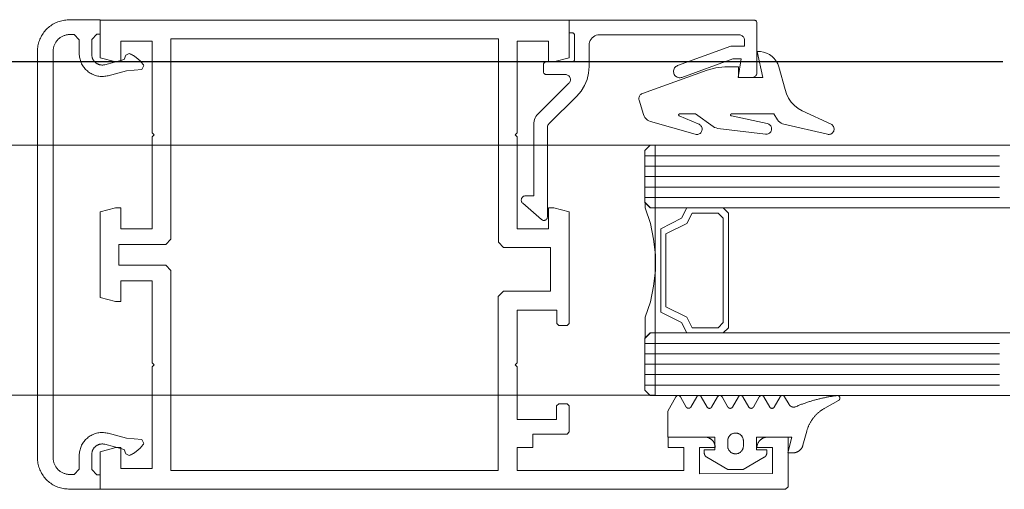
# Model space of a CAD drawing. Header units: millimetres. Extents: x 7483 to 13091, y 8111 to 13871.
# Tile 207 of 256: x 10398.15 to 10407.6, y 9237.46 to 9241.97. Entities that reach past the tile are written whole.
import ezdxf

# ---------------------------------------------------------------- set-up
doc = ezdxf.new("R2010")
doc.units = ezdxf.units.MM
doc.linetypes.add('ACAD_ISO04W100', pattern=[30, 24, -3, 0, -3])
doc.linetypes.add('KRESKAKROPKA2', pattern=[12.7, 6.35, -3.175, 0, -3.175])
doc.layers.add('AS_Siatki', color=72, linetype='Continuous')
for name, color, linetype, lineweight in [('CZ-GR', 236, 'Continuous', 30), ('CZ-SR', 106, 'Continuous', 13), ('drzwi', 30, 'Continuous', 20), ('OSI', 64, 'KRESKAKROPKA2', 0)]:
    doc.layers.add(name, color=color, linetype=linetype, lineweight=lineweight)
doc.layers.add('konstrukcja poglądowo', color=7, linetype='Continuous', lineweight=5, true_color=0xb2b2b2, plot=False)

# ---------------------------------------------------------------- blocks, each defined once
blk = doc.blocks.new('gfhgfhhf')
at = {"layer": 'drzwi'}
for p, q in [((9894.1133, 5176.9005), (9897.5133, 5176.9005)), ((9894.1133, 5176.8005), (9897.5133, 5176.8005)), ((9894.1133, 5176.7005), (9897.5133, 5176.7005)), ((9894.1133, 5176.6005), (9897.5133, 5176.6005)), ((9894.1133, 5176.5005), (9897.5133, 5176.5005)), ((9894.1133, 5175.1005), (9897.5133, 5175.1005)), ((9894.1133, 5175.0005), (9897.5133, 5175.0005)), ((9894.1133, 5174.9005), (9897.5133, 5174.9005)), ((9894.1133, 5174.8005), (9897.5133, 5174.8005)), ((9894.1133, 5174.7005), (9897.5133, 5174.7005))]:
    blk.add_line(p, q, dxfattribs=at)
for points in [[(9888.8583, 5178.0653), (9888.8087, 5178.0153), (9888.8087, 5177.8706), (9888.8089, 5177.8655), (9888.8092, 5177.8605), (9888.8099, 5177.8554), (9888.8108, 5177.8504), (9888.812, 5177.8455), (9888.8134, 5177.8406), (9888.815, 5177.8357), (9888.8169, 5177.831), (9888.819, 5177.8264), (9888.8214, 5177.8219), (9888.824, 5177.8175), (9888.8268, 5177.8133), (9888.8298, 5177.8092), (9888.8331, 5177.8052), (9888.8365, 5177.8015), (9888.8401, 5177.7979), (9888.8439, 5177.7945), (9888.8479, 5177.7913), (9888.852, 5177.7883), (9888.8562, 5177.7855), (9888.8606, 5177.783), (9888.8652, 5177.7806), (9888.8698, 5177.7785), (9888.8745, 5177.7767), (9888.8794, 5177.775), (9888.8843, 5177.7737), (9888.8892, 5177.7726), (9888.8942, 5177.7717), (9888.8993, 5177.7711), (9888.9044, 5177.7707), (9888.9095, 5177.7706), (9888.9145, 5177.7708), (9888.9196, 5177.7712), (9888.9247, 5177.7719), (9888.9297, 5177.7728), (9888.9346, 5177.774), (9889.1183, 5177.8232), (9889.1341, 5177.8668), (9889.1682, 5177.8809), (9889.1728, 5177.879), (9889.1775, 5177.877), (9889.1821, 5177.8749), (9889.1867, 5177.8727), (9889.1912, 5177.8705), (9889.1957, 5177.8682), (9889.2002, 5177.8658), (9889.2046, 5177.8633), (9889.209, 5177.8608), (9889.2133, 5177.8581), (9889.2176, 5177.8555), (9889.2218, 5177.8527), (9889.226, 5177.8499), (9889.2302, 5177.847), (9889.2343, 5177.844), (9889.2383, 5177.841), (9889.2423, 5177.8378), (9889.2462, 5177.8347), (9889.2501, 5177.8314), (9889.254, 5177.8281), (9889.2577, 5177.8248), (9889.2615, 5177.8213), (9889.2651, 5177.8178), (9889.2687, 5177.8143), (9889.2723, 5177.8107), (9889.2757, 5177.807), (9889.2791, 5177.8032), (9889.2825, 5177.7995), (9889.2858, 5177.7956), (9889.289, 5177.7917), (9889.2922, 5177.7878), (9889.2953, 5177.7837), (9889.2983, 5177.7797), (9889.3012, 5177.7756), (9889.3041, 5177.7714), (9889.3069, 5177.7672), (9889.2882, 5177.7286), (9889.1424, 5177.7158), (9888.9657, 5177.6685), (9888.9548, 5177.6659), (9888.9438, 5177.6638), (9888.9327, 5177.6623), (9888.9215, 5177.6614), (9888.9103, 5177.661), (9888.8991, 5177.6612), (9888.888, 5177.662), (9888.8768, 5177.6633), (9888.8658, 5177.6652), (9888.8549, 5177.6677), (9888.8441, 5177.6707), (9888.8335, 5177.6743), (9888.8231, 5177.6784), (9888.8129, 5177.683), (9888.8029, 5177.6881), (9888.7932, 5177.6937), (9888.7839, 5177.6999), (9888.7748, 5177.7064), (9888.7661, 5177.7135), (9888.7578, 5177.721), (9888.7498, 5177.7289), (9888.7423, 5177.7371), (9888.7352, 5177.7458), (9888.7285, 5177.7548), (9888.7223, 5177.7641), (9888.7166, 5177.7738), (9888.7114, 5177.7837), (9888.7067, 5177.7938), (9888.7026, 5177.8042), (9888.6989, 5177.8148), (9888.6958, 5177.8256), (9888.6933, 5177.8365), (9888.6913, 5177.8475), (9888.6899, 5177.8586), (9888.689, 5177.8698), (9888.6887, 5177.881), (9888.6887, 5178.0133), (9888.6383, 5178.0633), (9888.5969, 5178.063), (9888.5899, 5178.0628), (9888.583, 5178.0623), (9888.5761, 5178.0614), (9888.5692, 5178.0603), (9888.5624, 5178.0589), (9888.5557, 5178.0572), (9888.5491, 5178.0552), (9888.5425, 5178.053), (9888.5361, 5178.0504), (9888.5297, 5178.0476), (9888.5235, 5178.0445), (9888.5174, 5178.0411), (9888.5115, 5178.0374), (9888.5058, 5178.0336), (9888.5002, 5178.0294), (9888.4948, 5178.0251), (9888.4896, 5178.0205), (9888.4846, 5178.0156), (9888.4798, 5178.0106), (9888.4753, 5178.0054), (9888.471, 5177.9999), (9888.4669, 5177.9943), (9888.463, 5177.9885), (9888.4595, 5177.9826), (9888.4561, 5177.9765), (9888.4531, 5177.9703), (9888.4503, 5177.9639), (9888.4478, 5177.9574), (9888.4456, 5177.9508), (9888.4436, 5177.9442), (9888.442, 5177.9374), (9888.4407, 5177.9306), (9888.4396, 5177.9238), (9888.4389, 5177.9169), (9888.4384, 5177.9099), (9888.4383, 5177.903), (9888.4383, 5174.0033), (9888.4384, 5173.9964), (9888.4389, 5173.9895), (9888.4396, 5173.9826), (9888.4407, 5173.9757), (9888.442, 5173.9689), (9888.4436, 5173.9621), (9888.4456, 5173.9555), (9888.4478, 5173.9489), (9888.4503, 5173.9424), (9888.4531, 5173.9361), (9888.4561, 5173.9298), (9888.4595, 5173.9237), (9888.463, 5173.9178), (9888.4669, 5173.912), (9888.471, 5173.9064), (9888.4753, 5173.901), (9888.4798, 5173.8957), (9888.4846, 5173.8907), (9888.4896, 5173.8859), (9888.4948, 5173.8813), (9888.5002, 5173.8769), (9888.5058, 5173.8727), (9888.5115, 5173.8689), (9888.5174, 5173.8652), (9888.5235, 5173.8618), (9888.5297, 5173.8587), (9888.5361, 5173.8559), (9888.5425, 5173.8533), (9888.5491, 5173.8511), (9888.5557, 5173.8491), (9888.5624, 5173.8474), (9888.5692, 5173.846), (9888.5761, 5173.8449), (9888.583, 5173.8441), (9888.5899, 5173.8435), (9888.5969, 5173.8433), (9888.6383, 5173.843), (9888.6887, 5173.893), (9888.6887, 5174.0253), (9888.689, 5174.0365), (9888.6899, 5174.0477), (9888.6913, 5174.0588), (9888.6933, 5174.0698), (9888.6958, 5174.0807), (9888.6989, 5174.0915), (9888.7026, 5174.1021), (9888.7067, 5174.1125), (9888.7114, 5174.1226), (9888.7166, 5174.1325), (9888.7223, 5174.1422), (9888.7285, 5174.1515), (9888.7352, 5174.1605), (9888.7423, 5174.1692), (9888.7498, 5174.1775), (9888.7578, 5174.1853), (9888.7661, 5174.1928), (9888.7748, 5174.1999), (9888.7839, 5174.2064), (9888.7932, 5174.2126), (9888.8029, 5174.2182), (9888.8129, 5174.2233), (9888.8231, 5174.228), (9888.8335, 5174.2321), (9888.8441, 5174.2356), (9888.8549, 5174.2386), (9888.8658, 5174.2411), (9888.8768, 5174.243), (9888.888, 5174.2443), (9888.8991, 5174.2451), (9888.9103, 5174.2453), (9888.9215, 5174.2449), (9888.9327, 5174.244), (9888.9438, 5174.2425), (9888.9548, 5174.2404), (9888.9657, 5174.2378), (9889.1424, 5174.1905), (9889.2882, 5174.1777), (9889.3069, 5174.1391), (9889.3041, 5174.1349), (9889.3012, 5174.1307), (9889.2983, 5174.1266), (9889.2953, 5174.1226), (9889.2922, 5174.1186), (9889.289, 5174.1146), (9889.2858, 5174.1107), (9889.2825, 5174.1068), (9889.2791, 5174.1031), (9889.2757, 5174.0993), (9889.2723, 5174.0956), (9889.2687, 5174.092), (9889.2651, 5174.0885), (9889.2615, 5174.085), (9889.2577, 5174.0815), (9889.254, 5174.0782), (9889.2501, 5174.0749), (9889.2462, 5174.0716), (9889.2423, 5174.0685), (9889.2383, 5174.0654), (9889.2343, 5174.0623), (9889.2302, 5174.0593), (9889.226, 5174.0564), (9889.2218, 5174.0536), (9889.2176, 5174.0509), (9889.2133, 5174.0482), (9889.209, 5174.0455), (9889.2046, 5174.043), (9889.2002, 5174.0405), (9889.1957, 5174.0381), (9889.1912, 5174.0358), (9889.1867, 5174.0336), (9889.1821, 5174.0314), (9889.1775, 5174.0293), (9889.1728, 5174.0273), (9889.1682, 5174.0254), (9889.1341, 5174.0395), (9889.1183, 5174.0831), (9888.9346, 5174.1323), (9888.9297, 5174.1335), (9888.9247, 5174.1344), (9888.9196, 5174.1351), (9888.9145, 5174.1355), (9888.9095, 5174.1357), (9888.9044, 5174.1356), (9888.8993, 5174.1352), (9888.8942, 5174.1346), (9888.8892, 5174.1338), (9888.8843, 5174.1326), (9888.8794, 5174.1313), (9888.8745, 5174.1296), (9888.8698, 5174.1278), (9888.8652, 5174.1257), (9888.8606, 5174.1233), (9888.8562, 5174.1208), (9888.852, 5174.118), (9888.8479, 5174.115), (9888.8439, 5174.1118), (9888.8401, 5174.1084), (9888.8365, 5174.1048), (9888.8331, 5174.1011), (9888.8298, 5174.0971), (9888.8268, 5174.093), (9888.824, 5174.0888), (9888.8214, 5174.0844), (9888.819, 5174.0799), (9888.8169, 5174.0753), (9888.815, 5174.0706), (9888.8134, 5174.0657), (9888.812, 5174.0609), (9888.8108, 5174.0559), (9888.8099, 5174.0509), (9888.8092, 5174.0458), (9888.8089, 5174.0408), (9888.8087, 5174.0357), (9888.8087, 5173.891), (9888.8583, 5173.841), (9888.8886, 5173.8408), (9888.8886, 5173.7007), (9888.5856, 5173.7033), (9888.5726, 5173.7037), (9888.5596, 5173.7047), (9888.5467, 5173.7062), (9888.5339, 5173.7083), (9888.5211, 5173.7109), (9888.5085, 5173.7141), (9888.496, 5173.7179), (9888.4837, 5173.7221), (9888.4716, 5173.7269), (9888.4598, 5173.7322), (9888.4481, 5173.7381), (9888.4367, 5173.7444), (9888.4257, 5173.7512), (9888.4149, 5173.7585), (9888.4044, 5173.7663), (9888.3943, 5173.7745), (9888.3846, 5173.7831), (9888.3752, 5173.7921), (9888.3662, 5173.8016), (9888.3577, 5173.8114), (9888.3496, 5173.8216), (9888.3419, 5173.8321), (9888.3347, 5173.8429), (9888.328, 5173.8541), (9888.3218, 5173.8655), (9888.3161, 5173.8772), (9888.3108, 5173.8891), (9888.3061, 5173.9013), (9888.302, 5173.9136), (9888.2984, 5173.9261), (9888.2953, 5173.9388), (9888.2928, 5173.9515), (9888.2908, 5173.9644), (9888.2894, 5173.9773), (9888.2885, 5173.9903), (9888.2883, 5174.0033), (9888.2883, 5177.903), (9888.2885, 5177.916), (9888.2894, 5177.929), (9888.2908, 5177.9419), (9888.2928, 5177.9548), (9888.2953, 5177.9676), (9888.2984, 5177.9802), (9888.302, 5177.9927), (9888.3061, 5178.005), (9888.3108, 5178.0172), (9888.3161, 5178.0291), (9888.3218, 5178.0408), (9888.328, 5178.0522), (9888.3347, 5178.0634), (9888.3419, 5178.0742), (9888.3496, 5178.0847), (9888.3577, 5178.0949), (9888.3662, 5178.1047), (9888.3752, 5178.1142), (9888.3846, 5178.1232), (9888.3943, 5178.1318), (9888.4044, 5178.14), (9888.4149, 5178.1478), (9888.4257, 5178.1551), (9888.4367, 5178.1619), (9888.4481, 5178.1682), (9888.4598, 5178.1741), (9888.4716, 5178.1794), (9888.4837, 5178.1842), (9888.496, 5178.1884), (9888.5085, 5178.1922), (9888.5211, 5178.1954), (9888.5339, 5178.198), (9888.5467, 5178.2001), (9888.5596, 5178.2016), (9888.5726, 5178.2026), (9888.5856, 5178.203), (9888.8886, 5178.2056), (9888.8886, 5178.0655), (9888.8583, 5178.0653)], [(9894.7882, 5174.1009), (9894.7882, 5174.1007), (9894.6383, 5174.1007), (9894.6383, 5173.8507), (9895.3383, 5173.8509), (9895.3383, 5174.1007), (9895.1883, 5174.1007), (9895.1884, 5174.1051), (9895.1886, 5174.1094), (9895.1891, 5174.1138), (9895.1898, 5174.1181), (9895.1906, 5174.1223), (9895.1917, 5174.1266), (9895.1929, 5174.1308), (9895.1943, 5174.1349), (9895.1959, 5174.139), (9895.1976, 5174.143), (9895.1996, 5174.1469), (9895.2017, 5174.1507), (9895.2039, 5174.1544), (9895.2063, 5174.1581), (9895.2089, 5174.1616), (9895.2117, 5174.165), (9895.2145, 5174.1683), (9895.2176, 5174.1714), (9895.2207, 5174.1744), (9895.224, 5174.1773), (9895.2274, 5174.18), (9895.2309, 5174.1826), (9895.2345, 5174.185), (9895.2383, 5174.1873), (9895.2421, 5174.1894), (9895.246, 5174.1913), (9895.25, 5174.1931), (9895.2541, 5174.1947), (9895.2582, 5174.1961), (9895.2624, 5174.1973), (9895.2666, 5174.1983), (9895.2709, 5174.1992), (9895.2752, 5174.1998), (9895.2795, 5174.2003), (9895.2839, 5174.2006), (9895.2883, 5174.2007), (9895.4883, 5174.2007), (9895.4883, 5173.7257), (9895.4633, 5173.7007), (9888.8883, 5173.7007), (9888.8883, 5174.0605), (9889.0383, 5174.1007), (9889.0883, 5174.1007), (9889.0883, 5173.9007), (9889.3883, 5173.9007), (9889.3883, 5174.8755), (9889.4083, 5174.8955), (9889.3883, 5174.9155), (9889.3883, 5175.7007), (9889.0883, 5175.7007), (9889.0883, 5175.5007), (9889.0352, 5175.5007), (9888.8883, 5175.5401), (9888.8883, 5176.3611), (9889.0352, 5176.4004), (9889.0883, 5176.4004), (9889.0883, 5176.2004), (9889.3883, 5176.2004), (9889.3883, 5177.0808), (9889.4083, 5177.1008), (9889.3883, 5177.1208), (9889.3883, 5178.0004), (9889.0883, 5178.0004), (9889.0883, 5177.8004), (9889.0383, 5177.8004), (9888.8883, 5177.8406), (9888.8883, 5178.2004), (9893.3883, 5178.2004), (9893.3883, 5177.8406), (9893.2383, 5177.8004), (9893.1883, 5177.8004), (9893.1883, 5178.0004), (9892.8883, 5178.0004), (9892.8883, 5177.1208), (9892.8683, 5177.1008), (9892.8883, 5177.0808), (9892.8883, 5176.2004), (9893.1883, 5176.2006), (9893.1883, 5176.4004), (9893.2413, 5176.4004), (9893.3883, 5176.3611), (9893.3883, 5175.2909), (9893.3683, 5175.2709), (9893.2888, 5175.2709), (9893.2688, 5175.2909), (9893.2688, 5175.4207), (9892.8878, 5175.4207), (9892.8878, 5174.9155), (9892.8678, 5174.8955), (9892.8878, 5174.8755), (9892.8878, 5174.3704), (9893.2672, 5174.3704), (9893.2672, 5174.5004), (9893.2872, 5174.5204), (9893.3672, 5174.5204), (9893.3872, 5174.5004), (9893.3872, 5174.2507), (9893.3672, 5174.2307), (9893.0378, 5174.2307), (9893.0378, 5174.1007), (9892.8878, 5174.1007), (9892.8878, 5173.8807), (9894.4883, 5173.8807), (9894.4883, 5174.1007), (9894.3383, 5174.1007), (9894.3383, 5174.2009), (9894.6882, 5174.2009), (9894.6925, 5174.2008), (9894.6969, 5174.2005), (9894.7012, 5174.2), (9894.7056, 5174.1994), (9894.7098, 5174.1985), (9894.7141, 5174.1975), (9894.7183, 5174.1962), (9894.7224, 5174.1948), (9894.7265, 5174.1933), (9894.7304, 5174.1915), (9894.7344, 5174.1896), (9894.7382, 5174.1875), (9894.7419, 5174.1852), (9894.7455, 5174.1828), (9894.7491, 5174.1802), (9894.7525, 5174.1775), (9894.7557, 5174.1746), (9894.7589, 5174.1716), (9894.7619, 5174.1684), (9894.7648, 5174.1652), (9894.7675, 5174.1618), (9894.7701, 5174.1582), (9894.7725, 5174.1546), (9894.7748, 5174.1509), (9894.7769, 5174.147), (9894.7788, 5174.1431), (9894.7806, 5174.1391), (9894.7822, 5174.1351), (9894.7836, 5174.1309), (9894.7848, 5174.1268), (9894.7858, 5174.1225), (9894.7867, 5174.1182), (9894.7873, 5174.1139), (9894.7878, 5174.1096), (9894.7881, 5174.1052), (9894.7882, 5174.1009)], [(9893.123, 5176.2873), (9892.9422, 5176.4448), (9892.9379, 5176.4491), (9892.9343, 5176.4541), (9892.9313, 5176.4595), (9892.9293, 5176.4652), (9892.9282, 5176.4713), (9892.9279, 5176.4774), (9892.9286, 5176.4835), (9892.9304, 5176.4894), (9892.9329, 5176.4948), (9892.9361, 5176.5), (9892.9401, 5176.5045), (9892.9449, 5176.5083), (9892.9503, 5176.5115), (9892.956, 5176.5138), (9892.9618, 5176.5151), (9892.968, 5176.5156), (9893.0489, 5176.5156), (9893.0489, 5177.2174), (9893.05, 5177.233), (9893.0536, 5177.2484), (9893.0597, 5177.2628), (9893.0679, 5177.2762), (9893.078, 5177.2882), (9893.385, 5177.5951), (9893.39, 5177.601), (9893.394, 5177.6078), (9893.3972, 5177.615), (9893.399, 5177.6225), (9893.3997, 5177.6304), (9893.399, 5177.6383), (9893.3972, 5177.6457), (9893.394, 5177.653), (9893.39, 5177.6597), (9893.385, 5177.6656), (9893.3789, 5177.6708), (9893.3723, 5177.6749), (9893.3651, 5177.6778), (9893.3574, 5177.6796), (9893.3495, 5177.6803), (9893.1651, 5177.6803), (9893.1612, 5177.6808), (9893.1574, 5177.6817), (9893.1537, 5177.683), (9893.1504, 5177.6851), (9893.1474, 5177.6878), (9893.1449, 5177.6907), (9893.1429, 5177.6941), (9893.1413, 5177.6977), (9893.1404, 5177.7013), (9893.1402, 5177.7054), (9893.1402, 5177.7753), (9893.1404, 5177.7793), (9893.1413, 5177.7832), (9893.1429, 5177.7868), (9893.1449, 5177.7899), (9893.1474, 5177.7931), (9893.1504, 5177.7956), (9893.1537, 5177.7976), (9893.1574, 5177.7992), (9893.1612, 5177.8001), (9893.1651, 5177.8003), (9893.4132, 5177.8003), (9893.4171, 5177.8006), (9893.4209, 5177.8015), (9893.4245, 5177.8031), (9893.4279, 5177.8051), (9893.4309, 5177.8076), (9893.4336, 5177.8107), (9893.4356, 5177.8139), (9893.437, 5177.8175), (9893.4379, 5177.8214), (9893.4383, 5177.8254), (9893.4383, 5178.0553), (9893.4379, 5178.0591), (9893.437, 5178.063), (9893.4356, 5178.0666), (9893.4336, 5178.07), (9893.4309, 5178.0729), (9893.4279, 5178.0756), (9893.4245, 5178.0777), (9893.4209, 5178.079), (9893.4171, 5178.0799), (9893.4132, 5178.0804), (9893.3884, 5178.0804), (9893.3884, 5178.2004), (9895.1632, 5178.2004), (9895.1672, 5178.2), (9895.1711, 5178.1991), (9895.1747, 5178.1977), (9895.1779, 5178.1957), (9895.181, 5178.193), (9895.1835, 5178.19), (9895.1855, 5178.1866), (9895.1871, 5178.183), (9895.188, 5178.1792), (9895.1883, 5178.1753), (9895.1883, 5177.7004), (9895.1876, 5177.6927), (9895.1858, 5177.6851), (9895.1828, 5177.6778), (9895.1788, 5177.671), (9895.1736, 5177.6652), (9895.1677, 5177.66), (9895.1609, 5177.6559), (9895.1537, 5177.653), (9895.146, 5177.6512), (9895.1383, 5177.6505), (9895.0083, 5177.6505), (9895.0382, 5177.8306), (9894.9582, 5177.8306), (9894.4688, 5177.6523), (9894.4598, 5177.6498), (9894.4503, 5177.6489), (9894.441, 5177.6491), (9894.4317, 5177.6512), (9894.4229, 5177.6543), (9894.4148, 5177.6591), (9894.4073, 5177.6649), (9894.401, 5177.6717), (9894.3958, 5177.6796), (9894.392, 5177.6882), (9894.3895, 5177.6973), (9894.3883, 5177.7068), (9894.3888, 5177.716), (9894.3906, 5177.7253), (9894.394, 5177.7341), (9894.3985, 5177.7422), (9894.4044, 5177.7497), (9894.4114, 5177.756), (9894.4191, 5177.7612), (9894.4277, 5177.7651), (9894.9371, 5177.9504), (9895.0682, 5177.9504), (9895.0682, 5178.0105), (9895.0676, 5178.0182), (9895.0658, 5178.0259), (9895.0628, 5178.0332), (9895.0587, 5178.0399), (9895.0535, 5178.0458), (9895.0477, 5178.051), (9895.0409, 5178.0551), (9895.0337, 5178.058), (9895.026, 5178.0598), (9895.0183, 5178.0605), (9893.6784, 5178.0605), (9893.6625, 5178.0594), (9893.6474, 5178.0555), (9893.6329, 5178.0497), (9893.6194, 5178.0415), (9893.6076, 5178.0313), (9893.5974, 5178.0194), (9893.5891, 5178.006), (9893.5832, 5177.9913), (9893.5796, 5177.9762), (9893.5782, 5177.9606), (9893.5782, 5177.756), (9893.5733, 5177.6934), (9893.5586, 5177.6324), (9893.5346, 5177.5745), (9893.5018, 5177.521), (9893.4612, 5177.4733), (9893.1929, 5177.205), (9893.1879, 5177.1991), (9893.1838, 5177.1923), (9893.1806, 5177.1851), (9893.1788, 5177.1774), (9893.1782, 5177.1697), (9893.1782, 5176.3103), (9893.177, 5176.3047), (9893.175, 5176.2997), (9893.1723, 5176.2947), (9893.1687, 5176.2904), (9893.1646, 5176.2868), (9893.1599, 5176.2839), (9893.1547, 5176.2819), (9893.1492, 5176.2805), (9893.1436, 5176.28), (9893.1382, 5176.2807), (9893.1327, 5176.2821), (9893.1278, 5176.2843), (9893.123, 5176.2873)], [(9889.5183, 5175.8507), (9889.0683, 5175.8507), (9889.0683, 5176.0504), (9889.5183, 5176.0504), (9889.5683, 5176.1004), (9889.5683, 5178.0204), (9892.7083, 5178.0204), (9892.7083, 5176.0704), (9892.7583, 5176.0204), (9893.2078, 5176.0204), (9893.2079, 5175.6007), (9892.7578, 5175.6007), (9892.7078, 5175.5507), (9892.7078, 5173.8807), (9889.5683, 5173.8807), (9889.5683, 5175.8007), (9889.5183, 5175.8507)], [(9895.4476, 5177.2024), (9895.4328, 5177.2071), (9895.4189, 5177.2141), (9895.4062, 5177.2229), (9895.3951, 5177.2337), (9895.3858, 5177.2461), (9895.35, 5177.3023), (9894.9452, 5177.3023), (9894.9435, 5177.3021), (9894.942, 5177.3017), (9894.9407, 5177.3012), (9894.9394, 5177.3004), (9894.9381, 5177.2995), (9894.9371, 5177.2984), (9894.9362, 5177.297), (9894.9356, 5177.2955), (9894.9352, 5177.2941), (9894.9351, 5177.2926), (9894.9352, 5177.2911), (9894.9354, 5177.2896), (9894.936, 5177.2881), (9894.9367, 5177.2867), (9894.9377, 5177.2854), (9894.9388, 5177.2845), (9894.9401, 5177.2836), (9894.9416, 5177.283), (9894.9429, 5177.2824), (9895.2874, 5177.2094), (9895.2953, 5177.2069), (9895.3028, 5177.2032), (9895.3097, 5177.1985), (9895.3155, 5177.1927), (9895.3206, 5177.186), (9895.3243, 5177.1787), (9895.3269, 5177.1708), (9895.3283, 5177.1625), (9895.3283, 5177.1543), (9895.3268, 5177.1461), (9895.3241, 5177.1382), (9895.3202, 5177.1307), (9895.3153, 5177.1241), (9895.3092, 5177.1183), (9895.3024, 5177.1137), (9895.2949, 5177.1101), (9895.2869, 5177.1078), (9895.2786, 5177.1069), (9895.2704, 5177.1073), (9894.8144, 5177.1631), (9894.7981, 5177.1667), (9894.7826, 5177.1727), (9894.7682, 5177.1813), (9894.5999, 5177.3023), (9894.4471, 5177.3023), (9894.4456, 5177.3021), (9894.4441, 5177.3019), (9894.4426, 5177.3012), (9894.4413, 5177.3004), (9894.44, 5177.2995), (9894.439, 5177.2984), (9894.4383, 5177.297), (9894.4375, 5177.2955), (9894.4371, 5177.2941), (9894.437, 5177.2926), (9894.4371, 5177.2911), (9894.4375, 5177.2894), (9894.4381, 5177.2881), (9894.4388, 5177.2867), (9894.4398, 5177.2854), (9894.4409, 5177.2845), (9894.4422, 5177.2836), (9894.4437, 5177.283), (9894.6254, 5177.2053), (9894.6329, 5177.2024), (9894.64, 5177.1983), (9894.6462, 5177.1933), (9894.6516, 5177.1873), (9894.6561, 5177.1805), (9894.6595, 5177.173), (9894.6616, 5177.1652), (9894.6623, 5177.1571), (9894.6619, 5177.1491), (9894.6603, 5177.1412), (9894.6574, 5177.1337), (9894.6535, 5177.1266), (9894.6485, 5177.1202), (9894.6425, 5177.1148), (9894.6355, 5177.1103), (9894.6282, 5177.1071), (9894.6204, 5177.1049), (9894.6123, 5177.1039), (9894.6042, 5177.1043), (9894.5964, 5177.106), (9894.167, 5177.229), (9894.1515, 5177.2349), (9894.1372, 5177.2433), (9894.1245, 5177.2538), (9894.1136, 5177.2663), (9894.105, 5177.2806), (9894.099, 5177.2959), (9894.0573, 5177.4323), (9894.0556, 5177.44), (9894.055, 5177.4477), (9894.0556, 5177.4555), (9894.0574, 5177.4632), (9894.0604, 5177.4705), (9894.0646, 5177.4773), (9894.0694, 5177.4833), (9894.0754, 5177.4885), (9894.082, 5177.4928), (9894.0891, 5177.496), (9894.7103, 5177.7221), (9894.7944, 5177.7448), (9894.8811, 5177.7522), (9895.0098, 5177.7522), (9895.0098, 5177.6526), (9895.2438, 5177.6526), (9895.1915, 5177.9), (9895.2219, 5177.8997), (9895.252, 5177.8946), (9895.2811, 5177.8853), (9895.3082, 5177.8714), (9895.3329, 5177.8536), (9895.3549, 5177.8322), (9895.373, 5177.8079), (9895.3875, 5177.7809), (9895.3976, 5177.7522), (9895.4575, 5177.5368), (9895.471, 5177.4934), (9895.4909, 5177.4525), (9895.5167, 5177.4153), (9895.5478, 5177.3821), (9895.5836, 5177.3542), (9895.6231, 5177.3319), (9895.8985, 5177.2034), (9895.9054, 5177.1996), (9895.9116, 5177.1946), (9895.917, 5177.1888), (9895.9215, 5177.1822), (9895.9249, 5177.1749), (9895.9271, 5177.1672), (9895.9283, 5177.1594), (9895.9281, 5177.1513), (9895.9268, 5177.1434), (9895.9241, 5177.1359), (9895.9204, 5177.1288), (9895.9155, 5177.1225), (9895.9099, 5177.1168), (9895.9033, 5177.1122), (9895.8962, 5177.1086), (9895.8887, 5177.1062), (9895.8809, 5177.1049), (9895.8728, 5177.1049), (9895.8649, 5177.1062), (9895.4476, 5177.2024)], [(9894.2106, 5174.6041), (9771.3573, 5174.6041), (9771.3573, 5177.0005), (9894.2106, 5177.0005)], [(9894.2158, 5175.9505), (9894.1958, 5176.1005), (9894.1658, 5176.2505), (9894.1158, 5176.4005), (9894.1158, 5176.4505), (9894.1658, 5176.4005), (9894.5158, 5176.4005), (9894.4658, 5176.3005), (9894.2658, 5176.2005), (9894.2658, 5175.4005), (9894.4658, 5175.3005), (9894.5158, 5175.2005), (9894.1658, 5175.2005), (9894.1158, 5175.1505), (9894.1158, 5175.3505), (9894.1658, 5175.5005), (9894.1958, 5175.6505), (9894.2158, 5175.8005), (9894.2158, 5175.9505)], [(9894.8658, 5175.2005), (9894.9158, 5175.2505), (9894.9158, 5176.3505), (9894.8658, 5176.4005), (9894.5158, 5176.4005), (9894.4658, 5176.3005), (9894.2658, 5176.2005), (9894.2658, 5175.4005), (9894.4658, 5175.3005), (9894.5158, 5175.2005), (9894.8658, 5175.2005)], [(9894.8158, 5175.2505), (9894.8658, 5175.3005), (9894.8658, 5176.3005), (9894.8158, 5176.3505), (9894.5658, 5176.3505), (9894.5158, 5176.2505), (9894.3158, 5176.1505), (9894.3158, 5175.4505), (9894.5158, 5175.3505), (9894.5658, 5175.2505), (9894.8158, 5175.2505)], [(9895.8393, 5174.4804), (9895.8339, 5174.4773), (9895.8286, 5174.4742), (9895.8233, 5174.471), (9895.8181, 5174.4677), (9895.813, 5174.4643), (9895.8079, 5174.4608), (9895.8028, 5174.4572), (9895.7979, 5174.4536), (9895.793, 5174.4499), (9895.7881, 5174.446), (9895.7834, 5174.4421), (9895.7787, 5174.4381), (9895.774, 5174.4341), (9895.7695, 5174.4299), (9895.765, 5174.4257), (9895.7605, 5174.4214), (9895.7562, 5174.4171), (9895.7519, 5174.4126), (9895.7477, 5174.4081), (9895.7436, 5174.4035), (9895.7396, 5174.3988), (9895.7356, 5174.3941), (9895.7317, 5174.3893), (9895.7279, 5174.3845), (9895.7242, 5174.3795), (9895.7206, 5174.3746), (9895.717, 5174.3695), (9895.7136, 5174.3644), (9895.7102, 5174.3592), (9895.7069, 5174.354), (9895.7038, 5174.3487), (9895.7007, 5174.3434), (9895.6976, 5174.338), (9895.6947, 5174.3326), (9895.6919, 5174.3271), (9895.6892, 5174.3216), (9895.6866, 5174.316), (9895.684, 5174.3104), (9895.6816, 5174.3047), (9895.6792, 5174.299), (9895.677, 5174.2933), (9895.6748, 5174.2875), (9895.6728, 5174.2817), (9895.6708, 5174.2758), (9895.669, 5174.27), (9895.6672, 5174.264), (9895.6656, 5174.2581), (9895.6656, 5174.2581), (9895.6297, 5174.1243), (9895.629, 5174.1216), (9895.6281, 5174.1189), (9895.6272, 5174.1163), (9895.6263, 5174.1137), (9895.6252, 5174.1111), (9895.6241, 5174.1086), (9895.6229, 5174.106), (9895.6216, 5174.1036), (9895.6203, 5174.1011), (9895.6189, 5174.0987), (9895.6174, 5174.0963), (9895.6159, 5174.094), (9895.6143, 5174.0917), (9895.6126, 5174.0895), (9895.6109, 5174.0873), (9895.6091, 5174.0852), (9895.6073, 5174.0831), (9895.6054, 5174.081), (9895.6035, 5174.079), (9895.6015, 5174.0771), (9895.5994, 5174.0752), (9895.5973, 5174.0734), (9895.5951, 5174.0717), (9895.5929, 5174.07), (9895.5907, 5174.0683), (9895.5884, 5174.0668), (9895.586, 5174.0653), (9895.5836, 5174.0638), (9895.5812, 5174.0625), (9895.5787, 5174.0611), (9895.5762, 5174.0599), (9895.5737, 5174.0587), (9895.5712, 5174.0577), (9895.5686, 5174.0566), (9895.5659, 5174.0557), (9895.5633, 5174.0548), (9895.5606, 5174.054), (9895.5579, 5174.0533), (9895.5552, 5174.0526), (9895.5525, 5174.052), (9895.5498, 5174.0515), (9895.547, 5174.0511), (9895.5443, 5174.0508), (9895.5415, 5174.0505), (9895.5387, 5174.0503), (9895.5359, 5174.0502), (9895.5331, 5174.0501), (9895.5331, 5174.0501), (9895.4831, 5174.0501), (9895.5233, 5174.2001), (9895.1831, 5174.2001), (9895.1831, 5174.0801), (9895.2829, 5174.0801), (9895.2829, 5174.0509), (9895.2829, 5174.0498), (9895.2828, 5174.0487), (9895.2828, 5174.0476), (9895.2827, 5174.0465), (9895.2826, 5174.0453), (9895.2824, 5174.0442), (9895.2823, 5174.0431), (9895.2821, 5174.042), (9895.2819, 5174.0409), (9895.2816, 5174.0399), (9895.2814, 5174.0388), (9895.2811, 5174.0377), (9895.2808, 5174.0366), (9895.2805, 5174.0356), (9895.2801, 5174.0345), (9895.2797, 5174.0335), (9895.2793, 5174.0324), (9895.2789, 5174.0314), (9895.2785, 5174.0304), (9895.278, 5174.0294), (9895.2775, 5174.0284), (9895.277, 5174.0274), (9895.2764, 5174.0264), (9895.2759, 5174.0254), (9895.2753, 5174.0245), (9895.2747, 5174.0235), (9895.2741, 5174.0226), (9895.2734, 5174.0217), (9895.2728, 5174.0208), (9895.2721, 5174.0199), (9895.2714, 5174.0191), (9895.2707, 5174.0182), (9895.2699, 5174.0174), (9895.2692, 5174.0165), (9895.2684, 5174.0157), (9895.2676, 5174.015), (9895.2668, 5174.0142), (9895.266, 5174.0135), (9895.2651, 5174.0127), (9895.2643, 5174.012), (9895.2634, 5174.0113), (9895.2625, 5174.0107), (9895.2616, 5174.01), (9895.2607, 5174.0094), (9895.2598, 5174.0088), (9895.2588, 5174.0082), (9895.2579, 5174.0076), (9895.2579, 5174.0076), (9895.0554, 5173.8907), (9894.9104, 5173.8907), (9894.7079, 5174.0076), (9894.7069, 5174.0082), (9894.706, 5174.0088), (9894.705, 5174.0094), (9894.7041, 5174.01), (9894.7032, 5174.0107), (9894.7023, 5174.0113), (9894.7014, 5174.012), (9894.7006, 5174.0127), (9894.6997, 5174.0135), (9894.6989, 5174.0142), (9894.6981, 5174.015), (9894.6973, 5174.0157), (9894.6965, 5174.0165), (9894.6958, 5174.0174), (9894.695, 5174.0182), (9894.6943, 5174.0191), (9894.6936, 5174.0199), (9894.6929, 5174.0208), (9894.6923, 5174.0217), (9894.6916, 5174.0226), (9894.691, 5174.0235), (9894.6904, 5174.0245), (9894.6898, 5174.0254), (9894.6893, 5174.0264), (9894.6888, 5174.0274), (9894.6882, 5174.0284), (9894.6877, 5174.0294), (9894.6873, 5174.0304), (9894.6868, 5174.0314), (9894.6864, 5174.0324), (9894.686, 5174.0335), (9894.6856, 5174.0345), (9894.6853, 5174.0356), (9894.6849, 5174.0366), (9894.6846, 5174.0377), (9894.6844, 5174.0388), (9894.6841, 5174.0399), (9894.6839, 5174.0409), (9894.6837, 5174.042), (9894.6835, 5174.0431), (9894.6833, 5174.0442), (9894.6832, 5174.0453), (9894.6831, 5174.0465), (9894.683, 5174.0476), (9894.6829, 5174.0487), (9894.6829, 5174.0498), (9894.6829, 5174.0509), (9894.6829, 5174.0509), (9894.6829, 5174.0807), (9894.7829, 5174.0807), (9894.7829, 5174.2007), (9894.3329, 5174.2007), (9894.3329, 5174.4507), (9894.4109, 5174.5879), (9894.4115, 5174.5888), (9894.4121, 5174.5897), (9894.4128, 5174.5907), (9894.4135, 5174.5915), (9894.4142, 5174.5924), (9894.415, 5174.5932), (9894.4158, 5174.5939), (9894.4166, 5174.5947), (9894.4175, 5174.5954), (9894.4184, 5174.596), (9894.4194, 5174.5967), (9894.4203, 5174.5972), (9894.4213, 5174.5978), (9894.4223, 5174.5982), (9894.4233, 5174.5987), (9894.4244, 5174.5991), (9894.4254, 5174.5994), (9894.4265, 5174.5997), (9894.4276, 5174.6), (9894.4287, 5174.6002), (9894.4298, 5174.6003), (9894.4309, 5174.6004), (9894.432, 5174.6005), (9894.4332, 5174.6005), (9894.4343, 5174.6004), (9894.4354, 5174.6003), (9894.4365, 5174.6002), (9894.4376, 5174.6), (9894.4387, 5174.5998), (9894.4398, 5174.5995), (9894.4408, 5174.5991), (9894.4419, 5174.5987), (9894.4429, 5174.5983), (9894.4439, 5174.5978), (9894.4449, 5174.5973), (9894.4459, 5174.5967), (9894.4468, 5174.5961), (9894.4477, 5174.5955), (9894.4486, 5174.5948), (9894.4494, 5174.5941), (9894.4502, 5174.5933), (9894.451, 5174.5925), (9894.4518, 5174.5916), (9894.4525, 5174.5908), (9894.4531, 5174.5899), (9894.4537, 5174.589), (9894.4543, 5174.588), (9894.4543, 5174.588), (9894.5108, 5174.4902), (9894.5114, 5174.4892), (9894.512, 5174.4883), (9894.5126, 5174.4874), (9894.5133, 5174.4866), (9894.5141, 5174.4857), (9894.5149, 5174.4849), (9894.5157, 5174.4842), (9894.5165, 5174.4834), (9894.5174, 5174.4827), (9894.5183, 5174.4821), (9894.5192, 5174.4815), (9894.5202, 5174.4809), (9894.5212, 5174.4804), (9894.5222, 5174.4799), (9894.5232, 5174.4795), (9894.5242, 5174.4791), (9894.5253, 5174.4787), (9894.5264, 5174.4784), (9894.5275, 5174.4782), (9894.5286, 5174.478), (9894.5297, 5174.4779), (9894.5308, 5174.4778), (9894.5319, 5174.4777), (9894.533, 5174.4777), (9894.5341, 5174.4778), (9894.5352, 5174.4779), (9894.5363, 5174.478), (9894.5374, 5174.4782), (9894.5385, 5174.4784), (9894.5396, 5174.4787), (9894.5406, 5174.4791), (9894.5417, 5174.4795), (9894.5427, 5174.4799), (9894.5437, 5174.4804), (9894.5447, 5174.4809), (9894.5457, 5174.4815), (9894.5466, 5174.4821), (9894.5475, 5174.4827), (9894.5484, 5174.4834), (9894.5492, 5174.4842), (9894.55, 5174.4849), (9894.5508, 5174.4857), (9894.5515, 5174.4866), (9894.5522, 5174.4874), (9894.5529, 5174.4883), (9894.5535, 5174.4892), (9894.5541, 5174.4902), (9894.5541, 5174.4902), (9894.6105, 5174.588), (9894.6111, 5174.5889), (9894.6117, 5174.5899), (9894.6124, 5174.5908), (9894.6131, 5174.5916), (9894.6138, 5174.5925), (9894.6146, 5174.5933), (9894.6154, 5174.594), (9894.6163, 5174.5948), (9894.6171, 5174.5955), (9894.6181, 5174.5961), (9894.619, 5174.5967), (9894.6199, 5174.5973), (9894.6209, 5174.5978), (9894.6219, 5174.5983), (9894.623, 5174.5987), (9894.624, 5174.5991), (9894.6251, 5174.5995), (9894.6261, 5174.5997), (9894.6272, 5174.6), (9894.6283, 5174.6002), (9894.6294, 5174.6003), (9894.6305, 5174.6004), (9894.6316, 5174.6005), (9894.6328, 5174.6005), (9894.6339, 5174.6004), (9894.635, 5174.6003), (9894.6361, 5174.6002), (9894.6372, 5174.6), (9894.6383, 5174.5997), (9894.6393, 5174.5995), (9894.6404, 5174.5991), (9894.6414, 5174.5987), (9894.6425, 5174.5983), (9894.6435, 5174.5978), (9894.6445, 5174.5973), (9894.6454, 5174.5967), (9894.6463, 5174.5961), (9894.6473, 5174.5955), (9894.6481, 5174.5948), (9894.649, 5174.594), (9894.6498, 5174.5933), (9894.6506, 5174.5925), (9894.6513, 5174.5916), (9894.652, 5174.5908), (9894.6527, 5174.5899), (9894.6533, 5174.5889), (9894.6538, 5174.588), (9894.6538, 5174.588), (9894.7105, 5174.4898), (9894.7111, 5174.4888), (9894.7117, 5174.4879), (9894.7124, 5174.487), (9894.7131, 5174.4861), (9894.7138, 5174.4853), (9894.7146, 5174.4845), (9894.7154, 5174.4837), (9894.7163, 5174.483), (9894.7171, 5174.4823), (9894.7181, 5174.4817), (9894.719, 5174.4811), (9894.7199, 5174.4805), (9894.7209, 5174.48), (9894.7219, 5174.4795), (9894.723, 5174.4791), (9894.724, 5174.4787), (9894.7251, 5174.4783), (9894.7261, 5174.478), (9894.7272, 5174.4778), (9894.7283, 5174.4776), (9894.7294, 5174.4774), (9894.7305, 5174.4773), (9894.7316, 5174.4773), (9894.7328, 5174.4773), (9894.7339, 5174.4773), (9894.735, 5174.4774), (9894.7361, 5174.4776), (9894.7372, 5174.4778), (9894.7383, 5174.478), (9894.7393, 5174.4783), (9894.7404, 5174.4787), (9894.7414, 5174.4791), (9894.7425, 5174.4795), (9894.7435, 5174.48), (9894.7445, 5174.4805), (9894.7454, 5174.4811), (9894.7463, 5174.4817), (9894.7473, 5174.4823), (9894.7481, 5174.483), (9894.749, 5174.4837), (9894.7498, 5174.4845), (9894.7506, 5174.4853), (9894.7513, 5174.4861), (9894.752, 5174.487), (9894.7527, 5174.4879), (9894.7533, 5174.4888), (9894.7538, 5174.4898), (9894.7538, 5174.4898), (9894.8105, 5174.588), (9894.8111, 5174.5889), (9894.8117, 5174.5899), (9894.8124, 5174.5908), (9894.8131, 5174.5916), (9894.8138, 5174.5925), (9894.8146, 5174.5933), (9894.8154, 5174.594), (9894.8163, 5174.5948), (9894.8171, 5174.5955), (9894.8181, 5174.5961), (9894.819, 5174.5967), (9894.8199, 5174.5973), (9894.8209, 5174.5978), (9894.8219, 5174.5983), (9894.823, 5174.5987), (9894.824, 5174.5991), (9894.8251, 5174.5995), (9894.8261, 5174.5997), (9894.8272, 5174.6), (9894.8283, 5174.6002), (9894.8294, 5174.6003), (9894.8305, 5174.6004), (9894.8316, 5174.6005), (9894.8328, 5174.6005), (9894.8339, 5174.6004), (9894.835, 5174.6003), (9894.8361, 5174.6002), (9894.8372, 5174.6), (9894.8383, 5174.5997), (9894.8393, 5174.5995), (9894.8404, 5174.5991), (9894.8414, 5174.5987), (9894.8425, 5174.5983), (9894.8435, 5174.5978), (9894.8445, 5174.5973), (9894.8454, 5174.5967), (9894.8463, 5174.5961), (9894.8473, 5174.5955), (9894.8481, 5174.5948), (9894.849, 5174.594), (9894.8498, 5174.5933), (9894.8506, 5174.5925), (9894.8513, 5174.5916), (9894.852, 5174.5908), (9894.8527, 5174.5899), (9894.8533, 5174.5889), (9894.8538, 5174.588), (9894.8538, 5174.588), (9894.9105, 5174.4898), (9894.9111, 5174.4888), (9894.9117, 5174.4879), (9894.9124, 5174.487), (9894.9131, 5174.4861), (9894.9138, 5174.4853), (9894.9146, 5174.4845), (9894.9154, 5174.4837), (9894.9163, 5174.483), (9894.9171, 5174.4823), (9894.9181, 5174.4817), (9894.919, 5174.4811), (9894.9199, 5174.4805), (9894.9209, 5174.48), (9894.9219, 5174.4795), (9894.923, 5174.4791), (9894.924, 5174.4787), (9894.9251, 5174.4783), (9894.9261, 5174.478), (9894.9272, 5174.4778), (9894.9283, 5174.4776), (9894.9294, 5174.4774), (9894.9305, 5174.4773), (9894.9316, 5174.4773), (9894.9328, 5174.4773), (9894.9339, 5174.4773), (9894.935, 5174.4774), (9894.9361, 5174.4776), (9894.9372, 5174.4778), (9894.9383, 5174.478), (9894.9393, 5174.4783), (9894.9404, 5174.4787), (9894.9414, 5174.4791), (9894.9425, 5174.4795), (9894.9435, 5174.48), (9894.9445, 5174.4805), (9894.9454, 5174.4811), (9894.9463, 5174.4817), (9894.9473, 5174.4823), (9894.9481, 5174.483), (9894.949, 5174.4837), (9894.9498, 5174.4845), (9894.9506, 5174.4853), (9894.9513, 5174.4861), (9894.952, 5174.487), (9894.9527, 5174.4879), (9894.9533, 5174.4888), (9894.9538, 5174.4898), (9894.9538, 5174.4898), (9895.0105, 5174.588), (9895.0111, 5174.5889), (9895.0117, 5174.5899), (9895.0124, 5174.5908), (9895.0131, 5174.5916), (9895.0138, 5174.5925), (9895.0146, 5174.5933), (9895.0154, 5174.594), (9895.0163, 5174.5948), (9895.0171, 5174.5955), (9895.0181, 5174.5961), (9895.019, 5174.5967), (9895.0199, 5174.5973), (9895.0209, 5174.5978), (9895.0219, 5174.5983), (9895.023, 5174.5987), (9895.024, 5174.5991), (9895.0251, 5174.5995), (9895.0261, 5174.5997), (9895.0272, 5174.6), (9895.0283, 5174.6002), (9895.0294, 5174.6003), (9895.0305, 5174.6004), (9895.0316, 5174.6005), (9895.0328, 5174.6005), (9895.0339, 5174.6004), (9895.035, 5174.6003), (9895.0361, 5174.6002), (9895.0372, 5174.6), (9895.0383, 5174.5997), (9895.0393, 5174.5995), (9895.0404, 5174.5991), (9895.0414, 5174.5987), (9895.0425, 5174.5983), (9895.0435, 5174.5978), (9895.0445, 5174.5973), (9895.0454, 5174.5967), (9895.0463, 5174.5961), (9895.0473, 5174.5955), (9895.0481, 5174.5948), (9895.049, 5174.594), (9895.0498, 5174.5933), (9895.0506, 5174.5925), (9895.0513, 5174.5916), (9895.052, 5174.5908), (9895.0527, 5174.5899), (9895.0533, 5174.5889), (9895.0538, 5174.588), (9895.0538, 5174.588), (9895.1105, 5174.4898), (9895.1111, 5174.4888), (9895.1117, 5174.4879), (9895.1124, 5174.487), (9895.1131, 5174.4861), (9895.1138, 5174.4853), (9895.1146, 5174.4845), (9895.1154, 5174.4837), (9895.1163, 5174.483), (9895.1171, 5174.4823), (9895.1181, 5174.4817), (9895.119, 5174.4811), (9895.1199, 5174.4805), (9895.1209, 5174.48), (9895.1219, 5174.4795), (9895.123, 5174.4791), (9895.124, 5174.4787), (9895.1251, 5174.4783), (9895.1261, 5174.478), (9895.1272, 5174.4778), (9895.1283, 5174.4776), (9895.1294, 5174.4774), (9895.1305, 5174.4773), (9895.1316, 5174.4773), (9895.1328, 5174.4773), (9895.1339, 5174.4773), (9895.135, 5174.4774), (9895.1361, 5174.4776), (9895.1372, 5174.4778), (9895.1383, 5174.478), (9895.1393, 5174.4783), (9895.1404, 5174.4787), (9895.1414, 5174.4791), (9895.1425, 5174.4795), (9895.1435, 5174.48), (9895.1445, 5174.4805), (9895.1454, 5174.4811), (9895.1463, 5174.4817), (9895.1473, 5174.4823), (9895.1481, 5174.483), (9895.149, 5174.4837), (9895.1498, 5174.4845), (9895.1506, 5174.4853), (9895.1513, 5174.4861), (9895.152, 5174.487), (9895.1527, 5174.4879), (9895.1533, 5174.4888), (9895.1538, 5174.4898), (9895.1538, 5174.4898), (9895.2105, 5174.588), (9895.2111, 5174.5889), (9895.2117, 5174.5899), (9895.2124, 5174.5908), (9895.2131, 5174.5916), (9895.2138, 5174.5925), (9895.2146, 5174.5933), (9895.2154, 5174.594), (9895.2163, 5174.5948), (9895.2171, 5174.5955), (9895.2181, 5174.5961), (9895.219, 5174.5967), (9895.2199, 5174.5973), (9895.2209, 5174.5978), (9895.2219, 5174.5983), (9895.223, 5174.5987), (9895.224, 5174.5991), (9895.2251, 5174.5995), (9895.2261, 5174.5997), (9895.2272, 5174.6), (9895.2283, 5174.6002), (9895.2294, 5174.6003), (9895.2305, 5174.6004), (9895.2316, 5174.6005), (9895.2328, 5174.6005), (9895.2339, 5174.6004), (9895.235, 5174.6003), (9895.2361, 5174.6002), (9895.2372, 5174.6), (9895.2383, 5174.5997), (9895.2393, 5174.5995), (9895.2404, 5174.5991), (9895.2414, 5174.5987), (9895.2425, 5174.5983), (9895.2435, 5174.5978), (9895.2445, 5174.5973), (9895.2454, 5174.5967), (9895.2463, 5174.5961), (9895.2473, 5174.5955), (9895.2481, 5174.5948), (9895.249, 5174.594), (9895.2498, 5174.5933), (9895.2506, 5174.5925), (9895.2513, 5174.5916), (9895.252, 5174.5908), (9895.2527, 5174.5899), (9895.2533, 5174.5889), (9895.2538, 5174.588), (9895.2538, 5174.588), (9895.3105, 5174.4898), (9895.3111, 5174.4888), (9895.3117, 5174.4879), (9895.3124, 5174.487), (9895.3131, 5174.4861), (9895.3138, 5174.4853), (9895.3146, 5174.4845), (9895.3154, 5174.4837), (9895.3163, 5174.483), (9895.3171, 5174.4823), (9895.3181, 5174.4817), (9895.319, 5174.4811), (9895.3199, 5174.4805), (9895.3209, 5174.48), (9895.3219, 5174.4795), (9895.323, 5174.4791), (9895.324, 5174.4787), (9895.3251, 5174.4783), (9895.3261, 5174.478), (9895.3272, 5174.4778), (9895.3283, 5174.4776), (9895.3294, 5174.4774), (9895.3305, 5174.4773), (9895.3316, 5174.4773), (9895.3328, 5174.4773), (9895.3339, 5174.4773), (9895.335, 5174.4774), (9895.3361, 5174.4776), (9895.3372, 5174.4778), (9895.3383, 5174.478), (9895.3393, 5174.4783), (9895.3404, 5174.4787), (9895.3414, 5174.4791), (9895.3425, 5174.4795), (9895.3435, 5174.48), (9895.3445, 5174.4805), (9895.3454, 5174.4811), (9895.3463, 5174.4817), (9895.3473, 5174.4823), (9895.3481, 5174.483), (9895.349, 5174.4837), (9895.3498, 5174.4845), (9895.3506, 5174.4853), (9895.3513, 5174.4861), (9895.352, 5174.487), (9895.3527, 5174.4879), (9895.3533, 5174.4888), (9895.3538, 5174.4898), (9895.3538, 5174.4898), (9895.4105, 5174.588), (9895.4111, 5174.5889), (9895.4117, 5174.5899), (9895.4124, 5174.5908), (9895.4131, 5174.5916), (9895.4138, 5174.5925), (9895.4146, 5174.5933), (9895.4154, 5174.594), (9895.4163, 5174.5948), (9895.4171, 5174.5955), (9895.4181, 5174.5961), (9895.419, 5174.5967), (9895.4199, 5174.5973), (9895.4209, 5174.5978), (9895.4219, 5174.5983), (9895.423, 5174.5987), (9895.424, 5174.5991), (9895.4251, 5174.5995), (9895.4261, 5174.5997), (9895.4272, 5174.6), (9895.4283, 5174.6002), (9895.4294, 5174.6003), (9895.4305, 5174.6004), (9895.4316, 5174.6005), (9895.4328, 5174.6005), (9895.4339, 5174.6004), (9895.435, 5174.6003), (9895.4361, 5174.6002), (9895.4372, 5174.6), (9895.4383, 5174.5997), (9895.4393, 5174.5995), (9895.4404, 5174.5991), (9895.4414, 5174.5987), (9895.4425, 5174.5983), (9895.4435, 5174.5978), (9895.4445, 5174.5973), (9895.4454, 5174.5967), (9895.4463, 5174.5961), (9895.4473, 5174.5955), (9895.4481, 5174.5948), (9895.449, 5174.594), (9895.4498, 5174.5933), (9895.4506, 5174.5925), (9895.4513, 5174.5916), (9895.452, 5174.5908), (9895.4527, 5174.5899), (9895.4533, 5174.5889), (9895.4538, 5174.588), (9895.4538, 5174.588), (9895.4965, 5174.514), (9895.4973, 5174.5127), (9895.4982, 5174.5114), (9895.499, 5174.5102), (9895.4999, 5174.5089), (9895.5009, 5174.5077), (9895.5019, 5174.5065), (9895.5029, 5174.5054), (9895.504, 5174.5042), (9895.5051, 5174.5031), (9895.5062, 5174.5021), (9895.5073, 5174.5011), (9895.5085, 5174.5001), (9895.5097, 5174.4991), (9895.511, 5174.4982), (9895.5123, 5174.4973), (9895.5136, 5174.4965), (9895.5149, 5174.4957), (9895.5162, 5174.495), (9895.5176, 5174.4943), (9895.519, 5174.4936), (9895.5204, 5174.493), (9895.5218, 5174.4924), (9895.5233, 5174.4919), (9895.5247, 5174.4914), (9895.5262, 5174.4909), (9895.5277, 5174.4905), (9895.5292, 5174.4902), (9895.5307, 5174.4899), (9895.5322, 5174.4896), (9895.5338, 5174.4894), (9895.5353, 5174.4893), (9895.5368, 5174.4891), (9895.5384, 5174.4891), (9895.5399, 5174.489), (9895.5415, 5174.4891), (9895.543, 5174.4891), (9895.5445, 5174.4893), (9895.5461, 5174.4894), (9895.5476, 5174.4897), (9895.5491, 5174.4899), (9895.5506, 5174.4902), (9895.5521, 5174.4906), (9895.5536, 5174.491), (9895.5551, 5174.4914), (9895.5566, 5174.4919), (9895.558, 5174.4925), (9895.5594, 5174.493), (9895.5594, 5174.493), (9895.5675, 5174.4964), (9895.5756, 5174.4998), (9895.5837, 5174.5031), (9895.5918, 5174.5064), (9895.6, 5174.5096), (9895.6081, 5174.5128), (9895.6163, 5174.5159), (9895.6245, 5174.519), (9895.6327, 5174.522), (9895.641, 5174.5249), (9895.6492, 5174.5279), (9895.6575, 5174.5307), (9895.6658, 5174.5336), (9895.6741, 5174.5364), (9895.6824, 5174.5391), (9895.6907, 5174.5418), (9895.6991, 5174.5444), (9895.7075, 5174.547), (9895.7158, 5174.5495), (9895.7242, 5174.552), (9895.7327, 5174.5544), (9895.7411, 5174.5568), (9895.7495, 5174.5591), (9895.758, 5174.5614), (9895.7664, 5174.5636), (9895.7749, 5174.5658), (9895.7834, 5174.5679), (9895.7919, 5174.57), (9895.8004, 5174.5721), (9895.809, 5174.574), (9895.8175, 5174.576), (9895.8261, 5174.5778), (9895.8346, 5174.5797), (9895.8432, 5174.5815), (9895.8518, 5174.5832), (9895.8604, 5174.5849), (9895.869, 5174.5865), (9895.8776, 5174.5881), (9895.8862, 5174.5896), (9895.8949, 5174.5911), (9895.9035, 5174.5925), (9895.9122, 5174.5938), (9895.9208, 5174.5952), (9895.9295, 5174.5964), (9895.9381, 5174.5976), (9895.9468, 5174.5988), (9895.9555, 5174.5999), (9895.9555, 5174.5999), (9895.957, 5174.6001), (9895.9584, 5174.6001), (9895.9599, 5174.6001), (9895.9614, 5174.6), (9895.9628, 5174.5998), (9895.9643, 5174.5995), (9895.9657, 5174.5991), (9895.9671, 5174.5986), (9895.9684, 5174.5981), (9895.9698, 5174.5975), (9895.9711, 5174.5968), (9895.9723, 5174.596), (9895.9735, 5174.5952), (9895.9747, 5174.5943), (9895.9758, 5174.5933), (9895.9768, 5174.5923), (9895.9778, 5174.5912), (9895.9787, 5174.59), (9895.9795, 5174.5888), (9895.9803, 5174.5876), (9895.981, 5174.5863), (9895.9816, 5174.5849), (9895.9821, 5174.5836), (9895.9826, 5174.5822), (9895.983, 5174.5808), (9895.9833, 5174.5793), (9895.9835, 5174.5779), (9895.9836, 5174.5764), (9895.9836, 5174.5749), (9895.9836, 5174.5735), (9895.9834, 5174.572), (9895.9832, 5174.5706), (9895.9829, 5174.5691), (9895.9825, 5174.5677), (9895.982, 5174.5663), (9895.9815, 5174.565), (9895.9808, 5174.5636), (9895.9801, 5174.5624), (9895.9793, 5174.5611), (9895.9785, 5174.5599), (9895.9775, 5174.5588), (9895.9765, 5174.5577), (9895.9755, 5174.5567), (9895.9744, 5174.5557), (9895.9732, 5174.5548), (9895.972, 5174.554), (9895.9707, 5174.5533), (9895.9707, 5174.5533), (9895.8393, 5174.4804)], [(9894.9079, 5174.1157), (9894.9079, 5174.1657), (9894.908, 5174.1707), (9894.9085, 5174.1757), (9894.9094, 5174.1806), (9894.9105, 5174.1855), (9894.912, 5174.1903), (9894.9138, 5174.195), (9894.9159, 5174.1995), (9894.9183, 5174.2039), (9894.921, 5174.2081), (9894.924, 5174.2122), (9894.9272, 5174.216), (9894.9307, 5174.2196), (9894.9344, 5174.223), (9894.9384, 5174.2261), (9894.9425, 5174.2289), (9894.9468, 5174.2315), (9894.9513, 5174.2337), (9894.9559, 5174.2357), (9894.9606, 5174.2373), (9894.9655, 5174.2387), (9894.9704, 5174.2397), (9894.9754, 5174.2403), (9894.9804, 5174.2407), (9894.9854, 5174.2407), (9894.9904, 5174.2403), (9894.9953, 5174.2397), (9895.0003, 5174.2387), (9895.0051, 5174.2373), (9895.0098, 5174.2357), (9895.0144, 5174.2337), (9895.0189, 5174.2315), (9895.0232, 5174.2289), (9895.0274, 5174.2261), (9895.0313, 5174.223), (9895.035, 5174.2196), (9895.0385, 5174.216), (9895.0417, 5174.2122), (9895.0447, 5174.2081), (9895.0474, 5174.2039), (9895.0498, 5174.1995), (9895.0519, 5174.195), (9895.0537, 5174.1903), (9895.0552, 5174.1855), (9895.0564, 5174.1806), (9895.0572, 5174.1757), (9895.0577, 5174.1707), (9895.0579, 5174.1657), (9895.0579, 5174.1657), (9895.0579, 5174.1157), (9895.0577, 5174.1107), (9895.0572, 5174.1057), (9895.0564, 5174.1008), (9895.0552, 5174.0959), (9895.0537, 5174.0911), (9895.0519, 5174.0864), (9895.0498, 5174.0819), (9895.0474, 5174.0775), (9895.0447, 5174.0733), (9895.0417, 5174.0692), (9895.0385, 5174.0654), (9895.035, 5174.0618), (9895.0313, 5174.0584), (9895.0274, 5174.0553), (9895.0232, 5174.0525), (9895.0189, 5174.0499), (9895.0144, 5174.0477), (9895.0098, 5174.0457), (9895.0051, 5174.0441), (9895.0003, 5174.0427), (9894.9953, 5174.0417), (9894.9904, 5174.0411), (9894.9854, 5174.0407), (9894.9804, 5174.0407), (9894.9754, 5174.0411), (9894.9704, 5174.0417), (9894.9655, 5174.0427), (9894.9606, 5174.0441), (9894.9559, 5174.0457), (9894.9513, 5174.0477), (9894.9468, 5174.0499), (9894.9425, 5174.0525), (9894.9384, 5174.0553), (9894.9344, 5174.0584), (9894.9307, 5174.0618), (9894.9272, 5174.0654), (9894.924, 5174.0692), (9894.921, 5174.0733), (9894.9183, 5174.0775), (9894.9159, 5174.0819), (9894.9138, 5174.0864), (9894.912, 5174.0911), (9894.9105, 5174.0959), (9894.9094, 5174.1008), (9894.9085, 5174.1057), (9894.908, 5174.1107), (9894.9079, 5174.1157), (9894.9079, 5174.1157)]]:
    blk.add_lwpolyline(points, close=True, dxfattribs=at)
for points in [[(9897.6133, 5177.0005), (9894.1633, 5177.0005), (9894.1133, 5176.9505), (9894.1133, 5176.4505), (9894.1633, 5176.4005), (9894.1633, 5176.4005), (9897.6133, 5176.4005)], [(9897.6133, 5175.2005), (9894.1633, 5175.2005), (9894.1133, 5175.1505), (9894.1133, 5174.6505), (9894.1633, 5174.6005), (9894.1633, 5174.6005), (9897.6133, 5174.6005)]]:
    blk.add_lwpolyline(points, dxfattribs=at)
blk = doc.blocks.new('gfgfddg')
at = {"layer": 'AS_Siatki', "color": 6, "linetype": 'ACAD_ISO04W100', "lineweight": 30, "ltscale": 0.2}
blk.add_line((392.0541, -541.341), (-407.9459, -541.341), dxfattribs=at)
blk = doc.blocks.new('GHGFHGFH')
at = {"layer": 'OSI', "ltscale": 10}
blk.add_line((8510.2884, 9241.9116), (12389.8952, 9241.9116), dxfattribs=at)

msp = doc.modelspace()

# ---------------------------------------------------------------- block references
at = {"layer": 'CZ-GR', "color": 7}
msp.add_blockref('GHGFHGFH', (0, -0.35), dxfattribs=at)
at = {"layer": 'CZ-SR'}
msp.add_blockref('gfhgfhhf', (510.0352, 4063.7609), dxfattribs=at)
at = {"layer": 'konstrukcja poglądowo', "xscale": 5, "yscale": 5, "zscale": 5}
msp.add_blockref('gfgfddg', (10433.9115, 11948.2664), dxfattribs=at)

doc.saveas('drawing.dxf')
